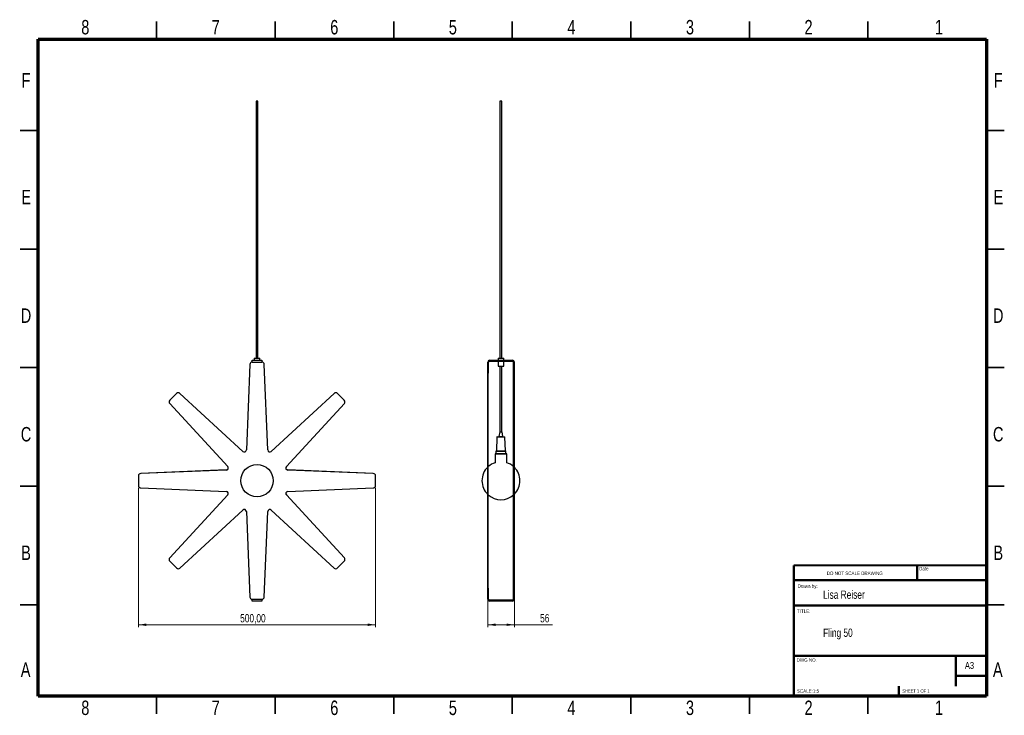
# Model space of a CAD drawing. Header units: millimetres. Extents: x 2 to 418, y 2 to 295.
import ezdxf

# ---------------------------------------------------------------- set-up
doc = ezdxf.new("R2010")
doc.units = ezdxf.units.MM
doc.styles.add('SLDTEXTSTYLE0', font='TXT', dxfattribs={"width": 0.75})
doc.styles.add('SLDTEXTSTYLE1', font='TXT', dxfattribs={"width": 0.6875})
doc.dimstyles.new('SLDDIMSTYLE0', dxfattribs={"dimtxt": 3.5, "dimasz": 3.302, "dimexe": 0, "dimexo": 0.0625, "dimgap": 0.875, "dimtad": 1, "dimlfac": 5, "dimrnd": 1e-09, "dimzin": 12, "dimdsep": 46, "dimtxsty": 'SLDTEXTSTYLE0', "dimsah": 1, "dimcen": 0.09, "dimadec": 0, "dimazin": 3, "dimtfac": 1, "dimtofl": 0, "dimtmove": 0, "dimatfit": 3, "dimfxl": 0, "dimfrac": 2, "dimtolj": 1, "dimtzin": 12, "dimarcsym": 0})
doc.dimstyles.new('SLDDIMSTYLE1', dxfattribs={"dimtxt": 3.5, "dimasz": 3.302, "dimexe": 0, "dimexo": 0.0625, "dimgap": 0.875, "dimtad": 1, "dimdec": 0, "dimlfac": 5, "dimrnd": 1e-09, "dimzin": 12, "dimdsep": 46, "dimtxsty": 'SLDTEXTSTYLE0', "dimsah": 1, "dimcen": 0.09, "dimadec": 0, "dimazin": 3, "dimtfac": 1, "dimtdec": 0, "dimtofl": 0, "dimtmove": 0, "dimatfit": 3, "dimfxl": 0, "dimfrac": 2, "dimtolj": 1, "dimtzin": 12, "dimarcsym": 0})

# ---------------------------------------------------------------- blocks, each defined once
blk = doc.blocks.new('_D')
at = {"color": 7, "linetype": 'Continuous', "lineweight": 18}
for p, q in [((52.36, 97.78), (52.36, 39.09)), ((152.36, 97.78), (152.36, 39.09)), ((52.36, 40.09), (152.36, 40.09))]:
    blk.add_line(p, q, dxfattribs=at)
for points in [[(52.36, 40.09), (55.66, 39.58), (55.66, 40.6)], [(152.36, 40.09), (149.06, 40.6), (149.06, 39.58)]]:
    blk.add_solid(points, dxfattribs=at)
at = {"color": 7, "linetype": 'Continuous', "lineweight": 18, "insert": (95.25, 44.6), "char_height": 3.5, "attachment_point": 1, "style": 'SLDTEXTSTYLE0'}
blk.add_mtext('500,00', dxfattribs=at)
blk = doc.blocks.new('_D_1')
at = {"color": 7, "linetype": 'Continuous', "lineweight": 18}
for p, q in [((199.66, 67.29), (199.66, 39.09)), ((210.87, 67.32), (210.87, 39.09)), ((199.66, 40.09), (210.87, 40.09)), ((210.87, 40.09), (226.92, 40.09))]:
    blk.add_line(p, q, dxfattribs=at)
for points in [[(199.66, 40.09), (202.96, 39.58), (202.96, 40.6)], [(210.87, 40.09), (207.57, 40.6), (207.57, 39.58)]]:
    blk.add_solid(points, dxfattribs=at)
at = {"color": 7, "linetype": 'Continuous', "lineweight": 18, "insert": (221.75, 44.6), "char_height": 3.5, "attachment_point": 1, "style": 'SLDTEXTSTYLE0'}
blk.add_mtext('56', dxfattribs=at)

msp = doc.modelspace()

# ---------------------------------------------------------------- linework, layer by layer
at = {"color": 7, "linetype": 'Continuous', "lineweight": 35}
for p, q in [((60, 287), (60, 294.5)), ((110, 287), (110, 294.5)), ((160, 287), (160, 294.5)), ((210, 294.5), (210, 287)), ((210, 287), (210, 294.5)), ((260, 287), (260, 294.5)), ((310, 287), (310, 294.5)), ((360, 287), (360, 294.5)), ((10, 248.5), (2.5, 248.5)), ((410, 248.5), (417.5, 248.5)), ((10, 198.5), (2.5, 198.5)), ((410, 198.5), (417.5, 198.5)), ((2.5, 148.5), (10, 148.5)), ((10, 148.5), (2.5, 148.5)), ((417.5, 148.5), (410, 148.5)), ((410, 148.5), (417.5, 148.5)), ((10, 98.5), (2.5, 98.5)), ((410, 98.5), (417.5, 98.5)), ((10, 48.5), (2.5, 48.5)), ((410, 48.5), (417.5, 48.5)), ((60, 10), (60, 2.5)), ((110, 10), (110, 2.5)), ((160, 10), (160, 2.5)), ((210, 2.5), (210, 10)), ((210, 10), (210, 2.5)), ((260, 10), (260, 2.5)), ((310, 10), (310, 2.5)), ((360, 10), (360, 2.5))]:
    msp.add_line(p, q, dxfattribs=at)
at = {"color": 7, "linetype": 'Continuous', "lineweight": 70}
for p, q in [((10, 10), (10, 287)), ((10, 287), (410, 287)), ((410, 287), (410, 10)), ((410, 10), (10, 10))]:
    msp.add_line(p, q, dxfattribs=at)
at = {"color": 7, "linetype": 'Continuous', "lineweight": 25}
for p, q in [((101.9572, 260.853), (101.9572, 152.4968)), ((102.7572, 260.853), (101.9572, 260.853)), ((102.7572, 152.4968), (102.7572, 260.853)), ((204.8171, 260.853), (204.8171, 152.4968)), ((205.6171, 260.853), (204.8171, 260.853)), ((205.6171, 152.4968), (205.6171, 260.853)), ((99.3181, 149.8864), (97.8479, 113.8162)), ((99.3181, 149.8618), (97.8479, 113.7917)), ((100.3173, 151.6032), (104.3971, 151.6032)), ((100.3173, 150.8456), (100.3173, 151.6032)), ((100.3173, 150.8456), (104.3971, 150.8456)), ((100.3173, 150.8456), (100.3173, 150.821)), ((101.1126, 152.4968), (101.1126, 151.6032)), ((101.1126, 152.4968), (102.3572, 152.4968)), ((102.3572, 152.4968), (103.6018, 152.4968)), ((103.6018, 151.6032), (103.6018, 152.4968)), ((104.3971, 151.6032), (104.3971, 150.8456)), ((104.3971, 150.821), (104.3971, 150.8456)), ((106.8666, 113.8162), (105.3963, 149.8864)), ((106.8666, 113.7917), (105.3963, 149.8618)), ((199.9655, 150.8456), (199.6625, 150.8456)), ((199.6625, 150.821), (199.6625, 150.8456)), ((199.8625, 150.821), (199.6625, 150.821)), ((199.6625, 149.8618), (199.6625, 150.821)), ((199.8625, 149.8618), (199.6625, 149.8618)), ((199.6625, 137.9117), (199.6625, 149.8618)), ((199.8625, 149.8618), (199.8625, 150.821)), ((199.8625, 137.9117), (199.8625, 149.8618)), ((199.9655, 146.1487), (199.9655, 150.8456)), ((200.4201, 151.3002), (200.4201, 151.6032)), ((200.4201, 151.6032), (210.1171, 151.6032)), ((200.4201, 151.3002), (210.1171, 151.3002)), ((203.9833, 152.4968), (203.9833, 151.6032)), ((203.9833, 152.4968), (206.4724, 152.4968)), ((203.9833, 151.3002), (203.9833, 149.1642)), ((206.4724, 151.6032), (206.4724, 152.4968)), ((206.4724, 149.1642), (206.4724, 151.3002)), ((210.1171, 151.3002), (210.1171, 151.6032)), ((210.8746, 150.8456), (210.5716, 150.8456)), ((210.5716, 149.8864), (210.5716, 150.8456)), ((210.8746, 149.8864), (210.5716, 149.8864)), ((210.5716, 137.9363), (210.5716, 149.8864)), ((210.8746, 149.8864), (210.8746, 150.8456)), ((210.8746, 137.9363), (210.8746, 149.8864)), ((199.8625, 146.1487), (199.9655, 146.1487)), ((203.9833, 149.1642), (206.4724, 149.1642)), ((204.8171, 149.1642), (204.8171, 121.4488)), ((205.6171, 121.4488), (205.6171, 149.1642)), ((68.4443, 137.6434), (65.5595, 134.7585)), ((68.4443, 137.6188), (65.5595, 134.734)), ((96.3742, 113.2058), (69.8292, 137.6716)), ((96.3742, 113.1813), (69.8292, 137.6471)), ((134.8852, 137.6716), (108.3402, 113.2058)), ((134.8852, 137.6471), (108.3402, 113.1813)), ((139.155, 134.7585), (136.2701, 137.6434)), ((139.155, 134.734), (136.2701, 137.6188)), ((199.8625, 137.9117), (199.6625, 137.9117)), ((199.6625, 137.6188), (199.6625, 137.9117)), ((199.8625, 137.6188), (199.6625, 137.6188)), ((199.6625, 134.734), (199.6625, 137.6188)), ((199.8625, 137.6188), (199.8625, 137.9117)), ((199.8625, 134.734), (199.8625, 137.6188)), ((210.8746, 137.9363), (210.5716, 137.9363)), ((210.5716, 137.6434), (210.5716, 137.9363)), ((210.8746, 137.6434), (210.5716, 137.6434)), ((210.5716, 134.7585), (210.5716, 137.6434)), ((210.8746, 137.6434), (210.8746, 137.9363)), ((210.8746, 134.7585), (210.8746, 137.6434)), ((65.5312, 133.3491), (89.997, 106.8041)), ((114.7174, 106.8041), (139.1832, 133.3491)), ((199.8625, 134.734), (199.6625, 134.734)), ((199.6625, 133.3491), (199.6625, 134.734)), ((199.8625, 133.3491), (199.6625, 133.3491)), ((199.6625, 106.8041), (199.6625, 133.3491)), ((199.8625, 133.3491), (199.8625, 134.734)), ((199.8625, 106.8041), (199.8625, 133.3491)), ((210.8746, 134.7585), (210.5716, 134.7585)), ((210.5716, 133.3737), (210.5716, 134.7585)), ((210.8746, 133.3737), (210.5716, 133.3737)), ((210.5716, 106.8287), (210.5716, 133.3737)), ((210.8746, 133.3737), (210.8746, 134.7585)), ((210.8746, 106.8287), (210.8746, 133.3737)), ((204.7653, 121.4452), (204.3981, 119.4034)), ((204.8171, 121.4488), (204.7653, 121.4452)), ((204.7653, 121.4452), (205.6688, 121.4452)), ((205.6688, 121.4452), (205.6171, 121.4488)), ((206.036, 119.4034), (205.6688, 121.4452)), ((203.5179, 119.1884), (203.3368, 113.3948)), ((203.6378, 119.3046), (206.7963, 119.3046)), ((207.0973, 113.3948), (206.9162, 119.1884)), ((202.8625, 112.1487), (207.5716, 112.1487)), ((203.0952, 113.1586), (203.0952, 112.2687)), ((203.2152, 113.2786), (207.219, 113.2786)), ((207.339, 112.2687), (207.339, 113.1586)), ((202.7425, 112.0287), (202.7425, 108.4288)), ((207.6916, 108.4288), (207.6916, 112.0287)), ((89.3866, 105.355), (53.3165, 103.8848)), ((89.3866, 105.3304), (53.3165, 103.8602)), ((151.3979, 103.8848), (115.3278, 105.355)), ((151.3979, 103.8602), (115.3278, 105.3304)), ((199.8625, 106.8041), (199.6625, 106.8041)), ((199.6625, 105.3304), (199.6625, 106.8041)), ((199.8625, 105.3304), (199.6625, 105.3304)), ((199.6625, 103.8602), (199.6625, 105.3304)), ((199.8625, 103.8602), (199.6625, 103.8602)), ((199.6625, 102.861), (199.6625, 103.8602)), ((199.8625, 105.3304), (199.8625, 106.8041)), ((199.8625, 103.8602), (199.8625, 105.3304)), ((199.8625, 102.861), (199.8625, 103.8602)), ((210.8746, 106.8287), (210.5716, 106.8287)), ((210.5716, 105.355), (210.5716, 106.8287)), ((210.8746, 105.355), (210.5716, 105.355)), ((210.5716, 103.8848), (210.5716, 105.355)), ((210.8746, 103.8848), (210.5716, 103.8848)), ((210.5716, 102.8856), (210.5716, 103.8848)), ((210.8746, 105.355), (210.8746, 106.8287)), ((210.8746, 103.8848), (210.8746, 105.355)), ((210.8746, 102.8856), (210.8746, 103.8848)), ((52.3573, 102.861), (52.3573, 98.7812)), ((152.3572, 98.7812), (152.3572, 102.861)), ((199.8625, 102.861), (199.6625, 102.861)), ((199.6625, 98.7812), (199.6625, 102.861)), ((199.8625, 98.7812), (199.8625, 102.861)), ((210.8746, 102.8856), (210.5716, 102.8856)), ((210.5716, 98.8057), (210.5716, 102.8856)), ((210.8746, 98.8057), (210.8746, 102.8856)), ((53.3165, 97.782), (89.3866, 96.3117)), ((115.3278, 96.3117), (151.3979, 97.782)), ((199.8625, 98.7812), (199.6625, 98.7812)), ((199.6625, 97.782), (199.6625, 98.7812)), ((199.8625, 97.782), (199.6625, 97.782)), ((199.6625, 96.3117), (199.6625, 97.782)), ((199.8625, 96.3117), (199.6625, 96.3117)), ((199.6625, 94.8381), (199.6625, 96.3117)), ((199.8625, 97.782), (199.8625, 98.7812)), ((199.8625, 96.3117), (199.8625, 97.782)), ((199.8625, 94.8381), (199.8625, 96.3117)), ((210.8746, 98.8057), (210.5716, 98.8057)), ((210.5716, 97.8066), (210.5716, 98.8057)), ((210.8746, 97.8066), (210.5716, 97.8066)), ((210.5716, 96.3363), (210.5716, 97.8066)), ((210.8746, 96.3363), (210.5716, 96.3363)), ((210.5716, 94.8627), (210.5716, 96.3363)), ((210.8746, 97.8066), (210.8746, 98.8057)), ((210.8746, 96.3363), (210.8746, 97.8066)), ((210.8746, 94.8627), (210.8746, 96.3363)), ((89.997, 94.8627), (65.5312, 68.3176)), ((89.997, 94.8381), (65.5312, 68.2931)), ((139.1832, 68.3176), (114.7174, 94.8627)), ((139.1832, 68.2931), (114.7174, 94.8381)), ((199.8625, 94.8381), (199.6625, 94.8381)), ((199.6625, 68.2931), (199.6625, 94.8381)), ((199.8625, 68.2931), (199.8625, 94.8381)), ((210.8746, 94.8627), (210.5716, 94.8627)), ((210.5716, 68.3176), (210.5716, 94.8627)), ((210.8746, 68.3176), (210.8746, 94.8627)), ((69.8292, 63.9951), (96.3742, 88.4609)), ((97.8479, 87.8505), (99.3181, 51.7804)), ((105.3963, 51.7804), (106.8666, 87.8505)), ((108.3402, 88.4609), (134.8852, 63.9951)), ((65.5595, 66.9082), (68.4443, 64.0233)), ((136.2701, 64.0233), (139.155, 66.9082)), ((199.8625, 68.2931), (199.6625, 68.2931)), ((199.6625, 66.9082), (199.6625, 68.2931)), ((199.8625, 66.9082), (199.6625, 66.9082)), ((199.6625, 64.0233), (199.6625, 66.9082)), ((199.8625, 66.9082), (199.8625, 68.2931)), ((199.8625, 64.0233), (199.8625, 66.9082)), ((210.8746, 68.3176), (210.5716, 68.3176)), ((210.5716, 66.9328), (210.5716, 68.3176)), ((210.8746, 66.9328), (210.5716, 66.9328)), ((210.5716, 64.0479), (210.5716, 66.9328)), ((210.8746, 66.9328), (210.8746, 68.3176)), ((210.8746, 64.0479), (210.8746, 66.9328)), ((199.8625, 64.0233), (199.6625, 64.0233)), ((199.6625, 63.7305), (199.6625, 64.0233)), ((199.6625, 63.7305), (199.8625, 63.7305)), ((199.6625, 51.7804), (199.6625, 63.7305)), ((199.8625, 63.7305), (199.8625, 64.0233)), ((199.8625, 51.7804), (199.8625, 63.7305)), ((210.8746, 64.0479), (210.5716, 64.0479)), ((210.5716, 63.755), (210.5716, 64.0479)), ((210.5716, 63.755), (210.8746, 63.755)), ((210.5716, 51.805), (210.5716, 63.755)), ((210.8746, 63.755), (210.8746, 64.0479)), ((210.8746, 51.805), (210.8746, 63.755)), ((199.8625, 55.5427), (199.9655, 55.5427)), ((199.9655, 50.8457), (199.9655, 55.5427)), ((100.3173, 50.8211), (104.3971, 50.8211)), ((100.3173, 50.0882), (100.3173, 50.8211)), ((104.3971, 50.0882), (100.3173, 50.0882)), ((104.3971, 50.8211), (104.3971, 50.0882)), ((199.8625, 51.7804), (199.6625, 51.7804)), ((199.6625, 50.8211), (199.6625, 51.7804)), ((199.6629, 50.8211), (199.6625, 50.8211)), ((199.8625, 50.8211), (199.6629, 50.8211)), ((199.8625, 50.8211), (199.8625, 51.7804)), ((199.9655, 50.8457), (199.8625, 50.8457)), ((210.1171, 50.3912), (200.4201, 50.3912)), ((200.4201, 50.3912), (200.4201, 50.0882)), ((210.1171, 50.0882), (200.4201, 50.0882)), ((210.1171, 50.3912), (210.1171, 50.0882)), ((210.8746, 51.805), (210.5716, 51.805)), ((210.5716, 50.8457), (210.5716, 51.805)), ((210.8746, 50.8457), (210.5716, 50.8457)), ((210.8746, 50.8457), (210.8746, 51.805))]:
    msp.add_line(p, q, dxfattribs=at)
at = {"color": 8, "linetype": 'Continuous', "lineweight": 25}
for p, q in [((203.5215, 119.1884), (203.5179, 119.1884)), ((206.9162, 119.1884), (203.5215, 119.1884)), ((204.3981, 119.4034), (206.036, 119.4034)), ((207.339, 113.1586), (203.0952, 113.1586)), ((203.0952, 112.2687), (207.339, 112.2687)), ((203.3368, 113.3948), (207.0973, 113.3948)), ((207.6916, 112.0287), (202.7425, 112.0287))]:
    msp.add_line(p, q, dxfattribs=at)
at = {"color": 7, "linetype": 'Continuous', "lineweight": 50}
for p, q in [((328.8, 65.081), (410, 65.25)), ((328.8, 65.081), (328.8, 10)), ((380.8, 58.875), (380.8, 65.25)), ((410, 58.875), (328.8, 58.875)), ((410, 48.25), (328.8, 48.25)), ((328.8, 27), (410, 27)), ((397, 14.25), (397, 27)), ((410, 18.5), (397, 18.5)), ((373, 10), (373, 14.25))]:
    msp.add_line(p, q, dxfattribs=at)
at = {"color": 7, "linetype": 'Continuous', "lineweight": 25}
msp.add_circle((102.3572, 100.8457), 6.8182, dxfattribs=at)
for centre, radius, start, end in [((100.3173, 149.8456), 1, 90, 177.665866), ((100.3173, 149.821), 1, 90, 177.665866), ((104.3971, 149.8456), 1, 2.334134, 90), ((104.3971, 149.821), 1, 2.334134, 90), ((200.4201, 150.8456), 0.7576, 90, 180), ((200.4201, 150.8456), 0.4545, 90, 180), ((210.1171, 150.8456), 0.7576, 0, 90), ((210.1171, 150.8456), 0.4545, 0, 90), ((69.1515, 136.9363), 1, 47.334134, 135), ((69.1515, 136.9117), 1, 47.334134, 135), ((135.563, 136.9363), 1, 45, 132.665866), ((135.563, 136.9117), 1, 45, 132.665866), ((66.2666, 134.0514), 1, 135, 180.704202), ((66.2666, 134.0268), 1, 135, 222.665866), ((138.4479, 134.0514), 1, 359.295798, 45), ((138.4479, 134.0268), 1, 317.334134, 45), ((203.6378, 119.1846), 0.12, 90, 178.210089), ((204.28, 119.4246), 0.12, 270, 349.804559), ((206.1541, 119.4246), 0.12, 190.195441, 270), ((206.7963, 119.1846), 0.12, 1.789911, 90), ((96.9698, 113.852), 0.8788, 227.334134, 357.665866), ((96.9698, 113.8274), 0.8788, 227.334134, 357.665866), ((107.7446, 113.852), 0.8788, 182.334134, 312.665866), ((107.7446, 113.8274), 0.8788, 182.334134, 312.665866), ((202.8625, 112.0287), 0.12, 90, 180), ((202.9752, 112.2687), 0.12, 270, 0), ((203.2152, 113.1586), 0.12, 90, 180), ((203.2169, 113.3986), 0.12, 270, 358.210089), ((207.2172, 113.3986), 0.12, 181.789911, 270), ((207.219, 113.1586), 0.12, 0, 90), ((207.459, 112.2687), 0.12, 180, 270), ((207.5716, 112.0287), 0.12, 0, 90), ((205.2171, 100.8211), 8, 108.018311, 132.014411), ((205.2171, 100.8211), 8, 47.985589, 71.981689), ((53.3573, 102.8856), 1, 92.334134, 180), ((53.3573, 102.861), 1, 92.334134, 180), ((89.3509, 106.2085), 0.8788, 272.334134, 42.665866), ((89.3509, 106.2331), 0.8788, 272.334134, 359.198648), ((115.3636, 106.2085), 0.8788, 137.334134, 267.665866), ((115.3636, 106.2331), 0.8788, 180.801339, 267.665866), ((151.3572, 102.8856), 1, 360, 87.665866), ((151.3572, 102.861), 1, 0, 87.665866), ((205.2171, 100.8211), 8, 133.972856, 226.027144), ((205.2171, 100.8211), 8, 0, 44.99275), ((205.2171, 100.8211), 8, 315.00725, 0), ((53.3573, 98.7812), 1, 180, 267.665866), ((89.3509, 95.4337), 0.8788, 317.334134, 87.665866), ((115.3636, 95.4337), 0.8788, 92.334134, 222.665866), ((151.3572, 98.7812), 1, 272.334134, 0), ((89.3509, 95.4583), 0.8788, 317.334134, 359.198648), ((115.3636, 95.4583), 0.8788, 180.801339, 222.665866), ((205.2171, 100.8211), 8, 227.985589, 312.014411), ((96.9698, 87.8147), 0.8788, 2.334134, 132.665866), ((107.7446, 87.8147), 0.8788, 47.334134, 177.665866), ((66.2666, 67.6399), 1, 137.334134, 180.704202), ((66.2666, 67.6153), 1, 137.334134, 225), ((138.4479, 67.6153), 1, 315, 42.665866), ((138.4479, 67.6399), 1, 359.295799, 42.665866), ((69.1515, 64.7305), 1, 225, 312.665866), ((135.563, 64.7305), 1, 227.334134, 315), ((100.3173, 51.8211), 1, 182.334134, 270), ((104.3971, 51.8211), 1, 270, 357.665866), ((200.4201, 50.8457), 0.7576, 181.859371, 270), ((200.4201, 50.8457), 0.4545, 180, 270), ((210.1171, 50.8457), 0.7576, 270, 0), ((210.1171, 50.8457), 0.4545, 270, 0)]:
    msp.add_arc(centre, radius, start, end, dxfattribs=at)

# ---------------------------------------------------------------- texts
at = {"color": 7, "linetype": 'Continuous', "lineweight": 0}
for s, insert, char_height, attachment_point, style in [('8', (29.9386, 295.1137), 6.096, 2, 'SLDTEXTSTYLE0'), ('7', (84.9386, 295.1137), 6.096, 2, 'SLDTEXTSTYLE0'), ('6', (134.9386, 295.1137), 6.096, 2, 'SLDTEXTSTYLE0'), ('5', (184.9386, 295.1137), 6.096, 2, 'SLDTEXTSTYLE0'), ('4', (234.9386, 295.1137), 6.096, 2, 'SLDTEXTSTYLE0'), ('3', (284.9386, 295.1137), 6.096, 2, 'SLDTEXTSTYLE0'), ('2', (334.9386, 295.1137), 6.096, 2, 'SLDTEXTSTYLE0'), ('1', (389.9386, 295.1137), 6.096, 2, 'SLDTEXTSTYLE0'), ('F', (4.9365, 272.7257), 6.096, 2, 'SLDTEXTSTYLE0'), ('F', (414.9365, 272.7257), 6.096, 2, 'SLDTEXTSTYLE0'), ('E', (5.0106, 223.4757), 6.096, 2, 'SLDTEXTSTYLE0'), ('E', (415.0106, 223.4757), 6.096, 2, 'SLDTEXTSTYLE0'), ('D', (4.9302, 173.4757), 6.096, 2, 'SLDTEXTSTYLE0'), ('D', (414.9302, 173.4757), 6.096, 2, 'SLDTEXTSTYLE0'), ('C', (4.9365, 123.4757), 6.096, 2, 'SLDTEXTSTYLE0'), ('C', (414.9365, 123.4757), 6.096, 2, 'SLDTEXTSTYLE0'), ('B', (4.9534, 73.4757), 6.096, 2, 'SLDTEXTSTYLE0'), ('B', (414.9534, 73.4757), 6.096, 2, 'SLDTEXTSTYLE0'), ('DO NOT SCALE DRAWING', (342.6146, 62.533), 1.5, 1, 'SLDTEXTSTYLE0'), ('Date', (381.5827, 64.514), 1.5, 1, 'SLDTEXTSTYLE0'), ('Drawn by:', (330.3158, 57.1297), 1.5, 1, 'SLDTEXTSTYLE0'), ('Lisa Reiser', (341.0804, 54.5334), 3.5, 1, 'SLDTEXTSTYLE0'), ('TITLE:', (330.0902, 46.5762), 1.5, 1, 'SLDTEXTSTYLE0'), ('Fling 50', (341.0804, 38.4775), 3.5, 1, 'SLDTEXTSTYLE0'), ('DWG NO.', (329.953, 25.9861), 1.5, 1, 'SLDTEXTSTYLE0'), ('A', (4.7566, 24.2257), 6.096, 2, 'SLDTEXTSTYLE0'), ('A3', (400.8712, 24.4064), 2.91042, 1, 'SLDTEXTSTYLE0'), ('A', (414.7566, 24.2257), 6.096, 2, 'SLDTEXTSTYLE0'), ('SCALE:1:5', (330.074, 12.9001), 1.5, 1, 'SLDTEXTSTYLE0'), ('SHEET 1 OF 1', (374.4783, 12.9001), 1.5, 1, 'SLDTEXTSTYLE1'), ('8', (29.9386, 8.1137), 6.096, 2, 'SLDTEXTSTYLE0'), ('7', (84.9386, 8.1137), 6.096, 2, 'SLDTEXTSTYLE0'), ('6', (134.9386, 8.1137), 6.096, 2, 'SLDTEXTSTYLE0'), ('5', (184.9386, 8.1137), 6.096, 2, 'SLDTEXTSTYLE0'), ('4', (234.9386, 8.1137), 6.096, 2, 'SLDTEXTSTYLE0'), ('3', (284.9386, 8.1137), 6.096, 2, 'SLDTEXTSTYLE0'), ('2', (334.9386, 8.1137), 6.096, 2, 'SLDTEXTSTYLE0'), ('1', (389.9386, 8.1137), 6.096, 2, 'SLDTEXTSTYLE0')]:
    msp.add_mtext(s, dxfattribs=dict(at, insert=insert, char_height=char_height, attachment_point=attachment_point, style=style))

# ---------------------------------------------------------------- dimensions: what is measured, and where the dimension line sits
at = {"color": 7, "linetype": 'Continuous', "lineweight": 18}
for base, p1, p2, dimstyle, picture, middle in [((152.3572, 40.0882), (52.3573, 98.7812), (152.3572, 98.7812), 'SLDDIMSTYLE0', '_D', (102.3572, 40.0882)), ((210.8746, 40.0882), (199.6625, 68.2931), (210.8746, 68.3176), 'SLDDIMSTYLE1', '_D_1', (224.3364, 40.0882))]:
    dim = msp.add_linear_dim(base=base, p1=p1, p2=p2, dimstyle=dimstyle, dxfattribs=at)
    dim.commit()
    dim.dimension.update_dxf_attribs({"geometry": picture, "text_midpoint": middle, "dimtype": 160})

doc.saveas('drawing.dxf')
